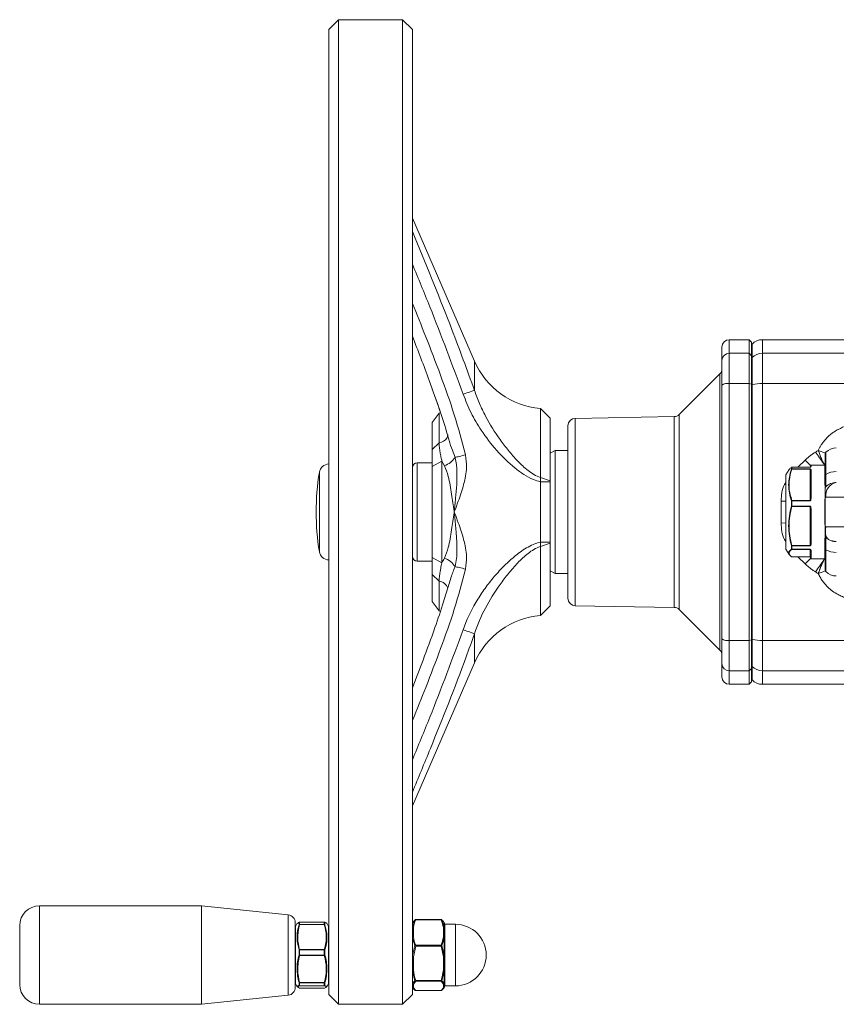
# Model space of a CAD drawing. Header units: millimetres. Extents: x -78 to 912, y -456 to 879.
# Tile 11 of 27: x -78 to 88, y 569 to 769. Entities that reach past the tile are written whole.
import ezdxf

# ---------------------------------------------------------------- set-up
doc = ezdxf.new("R2010")
doc.units = ezdxf.units.MM

msp = doc.modelspace()

# ---------------------------------------------------------------- linework, layer by layer
at = {"color": 7, "linetype": 'Continuous', "lineweight": 15}
for p, q in [((-12.7, 769.31), (-14.7, 767.31)), ((0.3, 769.31), (-12.7, 769.31)), ((-12.7, 769.31), (-12.7, 669.31)), ((2.3, 767.31), (0.3, 769.31)), ((0.3, 569.31), (0.3, 769.31)), ((-14.7, 669.31), (-14.7, 767.31)), ((2.3, 767.31), (2.3, 571.31)), ((14.91, 699.93), (2.3, 728.97)), ((70.7, 704.31), (66.7, 704.31)), ((71.2, 703.81), (70.7, 704.31)), ((70.7, 701.55), (70.7, 704.31)), ((113.7, 704.31), (73.44, 704.31)), ((65.2, 700.09), (65.2, 702.81)), ((71.2, 703.81), (71.2, 701.06)), ((71.32, 703.43), (71.2, 703.31)), ((65.2, 695.09), (65.2, 700.09)), ((66.7, 701.55), (66.7, 695.4)), ((70.7, 701.55), (66.7, 701.55)), ((70.7, 695.4), (70.7, 701.55)), ((70.7, 701.55), (71.2, 701.06)), ((71.2, 701.06), (71.2, 695.3)), ((71.2, 700.58), (71.32, 700.69)), ((71.32, 700.69), (71.32, 695.22)), ((73.44, 701.55), (73.44, 695.4)), ((73.44, 701.55), (110.15, 701.55)), ((64.76, 697.37), (56.51, 689.12)), ((65.2, 643.53), (65.2, 695.09)), ((66.7, 695.4), (66.7, 643.21)), ((70.7, 695.4), (66.7, 695.4)), ((70.7, 643.21), (70.7, 695.4)), ((71.2, 695.3), (70.7, 695.4)), ((71.2, 695.3), (71.2, 643.32)), ((71.2, 695.19), (71.32, 695.22)), ((71.32, 695.22), (71.32, 643.4)), ((73.44, 695.4), (73.44, 643.21)), ((73.44, 695.4), (105.65, 695.4)), ((30.3, 688.36), (28.3, 690.36)), ((28.3, 676.32), (28.3, 690.36)), ((7.72, 689.41), (6.3, 687.5)), ((8, 689.51), (7.72, 689.41)), ((7.72, 689.41), (7.72, 683.37)), ((30.3, 688.36), (30.3, 675.65)), ((55.48, 688.68), (35.37, 688.33)), ((6.3, 682.03), (6.3, 687.5)), ((33.9, 669.31), (33.9, 686.83)), ((6.3, 682.03), (7.72, 683.37)), ((31.3, 681.81), (30.3, 681.23)), ((33.9, 681.81), (31.3, 681.81)), ((31.3, 681.81), (31.3, 669.31)), ((86.32, 681.43), (86.2, 681.31)), ((86.2, 676.89), (86.2, 681.31)), ((6.3, 679.31), (3.3, 679.31)), ((6.3, 678.57), (8.3, 679.6)), ((6.3, 660.04), (6.3, 678.57)), ((8.3, 679.6), (8.3, 659.01)), ((8.82, 678.7), (8.3, 679.6)), ((79.32, 678.01), (79.32, 678.38)), ((83.1, 678.43), (79.41, 678.43)), ((79.41, 678.43), (79.41, 678.06)), ((83.1, 678.43), (79.41, 678.43)), ((79.41, 678.06), (83.1, 678.06)), ((79.41, 678.03), (79.41, 678.06)), ((83.1, 678.03), (79.41, 678.03)), ((83.1, 678.03), (83.1, 678.06)), ((83.1, 671.61), (83.1, 678.03)), ((83.2, 678.45), (83.2, 678.71)), ((86.1, 678.81), (83.3, 678.81)), ((30.3, 675.65), (28.3, 676.32)), ((78.2, 670.66), (78.2, 676.78)), ((78.83, 677.91), (78.21, 676.83)), ((83.2, 672), (83.2, 677.77)), ((83.3, 677.86), (83.3, 672.03)), ((86.2, 676.89), (86.32, 676.96)), ((86.2, 674.49), (86.2, 676.89)), ((30.3, 675.44), (28.3, 675.44)), ((28.3, 663.17), (28.3, 675.44)), ((30.3, 675.44), (30.3, 663.17)), ((86.2, 674.31), (86.32, 674.43)), ((86.32, 672.31), (86.2, 672.19)), ((86.2, 666.43), (86.2, 672.19)), ((86.32, 672.31), (90.44, 672.31)), ((77.2, 667.08), (77.2, 671.54)), ((78.2, 661.83), (78.2, 670.66)), ((79.32, 670.48), (79.32, 671.56)), ((79.41, 671.57), (79.41, 671.61)), ((79.41, 671.61), (83.1, 671.61)), ((79.41, 671.57), (79.41, 670.48)), ((83.1, 671.57), (79.41, 671.57)), ((79.41, 670.48), (83.1, 670.48)), ((79.41, 670.44), (79.41, 670.48)), ((83.1, 670.44), (79.41, 670.44)), ((83.1, 671.57), (83.1, 671.61)), ((83.1, 670.44), (83.1, 670.48)), ((83.1, 662.49), (83.1, 670.44)), ((83.2, 662.85), (83.2, 670)), ((83.3, 670.01), (83.3, 662.78)), ((-14.7, 571.31), (-14.7, 669.31)), ((-12.7, 669.31), (-12.7, 569.31)), ((31.3, 669.31), (31.3, 656.81)), ((33.9, 651.78), (33.9, 669.31)), ((86.32, 666.31), (86.2, 666.43)), ((90.44, 666.31), (86.32, 666.31)), ((86.32, 664.19), (86.2, 664.31)), ((86.2, 661.73), (86.2, 664.31)), ((86.32, 664.19), (86.32, 661.65)), ((30.3, 663.17), (28.3, 663.17)), ((30.3, 662.96), (28.3, 662.29)), ((28.3, 648.26), (28.3, 662.29)), ((30.3, 662.96), (30.3, 650.26)), ((79.32, 661.77), (79.32, 662.48)), ((79.41, 662.49), (83.1, 662.49)), ((79.41, 662.45), (79.41, 662.49)), ((79.41, 662.45), (79.41, 661.73)), ((83.1, 662.45), (79.41, 662.45)), ((83.1, 662.45), (83.1, 662.49)), ((8.3, 659.01), (6.3, 660.04)), ((78.21, 661.78), (78.83, 660.7)), ((79.41, 661.73), (83.1, 661.73)), ((79.41, 661.71), (79.41, 661.73)), ((83.1, 661.71), (79.41, 661.71)), ((79.41, 660.18), (83.1, 660.18)), ((79.41, 660.18), (83.1, 660.18)), ((83.1, 661.71), (83.1, 661.73)), ((83.1, 660.18), (83.1, 661.71)), ((83.1, 660.18), (83.1, 660.18)), ((83.2, 659.91), (83.2, 661.54)), ((86.32, 661.65), (86.2, 661.73)), ((86.2, 657.31), (86.2, 661.73)), ((3.3, 659.31), (6.3, 659.31)), ((83.3, 659.81), (86.1, 659.81)), ((7.72, 655.25), (6.3, 656.59)), ((6.3, 651.12), (6.3, 656.59)), ((30.3, 657.38), (31.3, 656.81)), ((31.3, 656.81), (33.9, 656.81)), ((86.2, 657.31), (86.32, 657.19)), ((7.72, 655.25), (7.72, 649.2)), ((6.3, 651.12), (7.72, 649.2)), ((28.3, 648.26), (30.3, 650.26)), ((35.37, 650.28), (55.48, 649.93)), ((7.72, 649.2), (8, 649.1)), ((56.51, 649.49), (64.76, 641.25)), ((65.2, 638.53), (65.2, 643.53)), ((70.7, 643.21), (66.7, 643.21)), ((66.7, 643.21), (66.7, 637.06)), ((71.2, 643.32), (70.7, 643.21)), ((70.7, 637.06), (70.7, 643.21)), ((71.2, 643.42), (71.32, 643.4)), ((71.2, 643.32), (71.2, 637.55)), ((71.32, 637.92), (71.32, 643.4)), ((73.44, 643.21), (100.39, 643.21)), ((73.44, 643.21), (73.44, 637.06)), ((2.3, 609.65), (14.91, 638.68)), ((65.2, 635.81), (65.2, 638.53)), ((71.2, 638.04), (71.32, 637.92)), ((70.7, 637.06), (66.7, 637.06)), ((71.2, 637.55), (70.7, 637.06)), ((70.7, 634.31), (70.7, 637.06)), ((71.2, 637.55), (71.2, 634.81)), ((96.4, 637.06), (73.44, 637.06)), ((66.7, 634.31), (70.7, 634.31)), ((70.7, 634.31), (71.2, 634.81)), ((71.2, 635.31), (71.32, 635.19)), ((73.44, 634.31), (101.51, 634.31)), ((-40.53, 589.31), (-73.5, 589.31)), ((-22.94, 587.46), (-40.53, 589.31)), ((-40.53, 589.31), (-40.53, 569.31)), ((-15.6, 586.02), (-20.61, 586.02)), ((-20.61, 586.01), (-20.61, 585.54)), ((-15.6, 586.01), (-20.61, 586.01)), ((-15.6, 585.54), (-15.6, 586.01)), ((2.94, 586.48), (2.98, 586.53)), ((8.12, 586.54), (2.98, 586.54)), ((8.12, 586.48), (2.98, 586.48)), ((8.12, 586.53), (8.16, 586.48)), ((-77.5, 585.31), (-77.5, 573.31)), ((-21.5, 585.87), (-21.5, 572.75)), ((-21.12, 585.77), (-21.48, 585.14)), ((-20.74, 585.94), (-21.08, 585.75)), ((-20.74, 585.48), (-20.74, 585.94)), ((-20.61, 585.54), (-20.61, 585.5)), ((-20.61, 585.54), (-15.6, 585.54)), ((-15.6, 585.5), (-20.61, 585.5)), ((-15.6, 585.5), (-15.6, 585.54)), ((-15.47, 585.94), (-15.47, 585.48)), ((-14.72, 585.14), (-15.08, 585.76)), ((2.37, 585.93), (2.32, 585.85)), ((2.5, 584.88), (2.5, 582.95)), ((8.6, 584.58), (8.6, 584.88)), ((8.77, 585.85), (8.72, 585.94)), ((8.8, 585.75), (8.8, 584.74)), ((8.8, 584.74), (8.8, 584.44)), ((11.05, 585.56), (8.92, 585.56)), ((2.32, 582.86), (2.32, 579.01)), ((8.6, 582.95), (8.6, 583.25)), ((8.77, 579.01), (8.77, 582.86)), ((8.8, 583.11), (8.8, 582.81)), ((8.8, 582.81), (8.8, 579.01)), ((-20.74, 579.31), (-20.74, 580.36)), ((-20.61, 580.37), (-20.61, 580.43)), ((-20.61, 580.43), (-15.6, 580.43)), ((-20.61, 580.37), (-20.61, 579.31)), ((-15.6, 580.37), (-20.61, 580.37)), ((-15.6, 580.43), (-15.6, 580.37)), ((-15.6, 579.31), (-15.6, 580.37)), ((-15.47, 580.36), (-15.47, 579.31)), ((2.98, 581.15), (2.5, 578.96)), ((2.98, 581.15), (2.98, 581.35)), ((2.98, 581.35), (8.12, 581.35)), ((8.12, 581.15), (2.98, 581.15)), ((8.12, 581.15), (8.12, 581.35)), ((8.6, 578.96), (8.12, 581.15)), ((-20.61, 579.31), (-15.6, 579.31)), ((-20.61, 579.24), (-20.61, 579.31)), ((-15.6, 579.24), (-20.61, 579.24)), ((-15.6, 579.31), (-15.6, 579.24)), ((2.5, 578.96), (2.5, 576.32)), ((8.6, 578.55), (8.6, 578.96)), ((8.8, 579.01), (8.8, 578.6)), ((8.6, 576.32), (8.6, 576.73)), ((8.77, 573.49), (8.77, 576.32)), ((8.8, 576.78), (8.8, 576.37)), ((8.8, 576.37), (8.8, 573.58)), ((2.98, 574.12), (8.12, 574.12)), ((2.98, 574.12), (2.98, 573.98)), ((8.12, 574.12), (8.12, 573.98)), ((-21.48, 573.47), (-21.12, 572.84)), ((-20.74, 573.14), (-20.74, 573.73)), ((-20.61, 573.72), (-15.6, 573.72)), ((-20.61, 573.67), (-20.61, 573.72)), ((-15.6, 573.67), (-20.61, 573.67)), ((-20.61, 573.67), (-20.61, 573.07)), ((-20.61, 573.07), (-15.6, 573.07)), ((-20.61, 573.05), (-20.61, 573.07)), ((-15.6, 573.05), (-20.61, 573.05)), ((-20.61, 572.6), (-15.6, 572.6)), ((-20.61, 572.6), (-15.6, 572.6)), ((-15.6, 573.72), (-15.6, 573.67)), ((-15.6, 573.07), (-15.6, 573.67)), ((-15.6, 573.07), (-15.6, 573.05)), ((-15.47, 573.73), (-15.47, 573.14)), ((-15.08, 572.86), (-14.72, 573.47)), ((2.32, 572.76), (2.37, 572.68)), ((2.98, 573.98), (2.5, 573.39)), ((2.5, 573.39), (2.5, 572.68)), ((2.5, 572.68), (2.98, 572.08)), ((8.12, 573.98), (2.98, 573.98)), ((2.98, 572.08), (8.12, 572.08)), ((2.98, 572.08), (8.12, 572.08)), ((8.6, 573.39), (8.12, 573.98)), ((8.12, 572.08), (8.6, 572.68)), ((8.6, 573.28), (8.6, 573.39)), ((8.6, 572.68), (8.6, 572.79)), ((8.72, 572.68), (8.77, 572.76)), ((8.8, 573.58), (8.8, 573.47)), ((8.8, 572.98), (8.8, 572.87)), ((8.8, 572.87), (8.8, 572.86)), ((8.92, 573.06), (11.05, 573.06)), ((-40.53, 569.31), (-22.94, 571.16)), ((-14.7, 571.31), (-12.7, 569.31)), ((0.3, 569.31), (2.3, 571.31)), ((-73.5, 569.31), (-40.53, 569.31)), ((-12.7, 569.31), (0.3, 569.31))]:
    msp.add_line(p, q, dxfattribs=at)
at = {"color": 8, "linetype": 'Continuous', "lineweight": 15}
for p, q in [((66.7, 704.31), (66.7, 701.55)), ((73.44, 704.31), (73.44, 701.55)), ((71.32, 703.43), (71.32, 700.69)), ((14.91, 694.02), (14.91, 699.93)), ((64.76, 669.31), (64.76, 697.37)), ((35.37, 688.33), (35.37, 650.28)), ((55.48, 669.31), (55.48, 688.68)), ((56.51, 689.12), (56.51, 669.31)), ((84.78, 681.82), (86.28, 681.25)), ((86.32, 681.43), (86.32, 676.96)), ((3.3, 679.31), (3.3, 669.31)), ((79.41, 678.43), (79.41, 678.43)), ((80.64, 678.43), (82.08, 679.83)), ((83.1, 678.43), (83.1, 678.43)), ((83.3, 678.81), (83.3, 678.55)), ((86.08, 678.81), (85.97, 678.99)), ((86.22, 678.98), (85.97, 678.99)), ((86.1, 674.73), (86.1, 678.81)), ((-16.61, 677.38), (-16.61, 661.23)), ((78.21, 676.83), (78.21, 661.78)), ((86.32, 676.96), (86.32, 674.52)), ((77.2, 671.54), (78.2, 671.54)), ((86.1, 666.76), (86.1, 671.9)), ((3.3, 669.31), (3.3, 659.31)), ((55.48, 649.93), (55.48, 669.31)), ((56.51, 669.31), (56.51, 649.49)), ((64.76, 641.25), (64.76, 669.31)), ((77.2, 667.08), (78.2, 667.07)), ((86.1, 659.81), (86.1, 663.96)), ((79.41, 660.18), (79.41, 660.18)), ((82.08, 658.79), (80.64, 660.18)), ((83.3, 661.46), (83.3, 659.81)), ((86.32, 661.65), (86.32, 657.19)), ((85.97, 659.63), (86.07, 659.81)), ((14.91, 638.68), (14.91, 644.59)), ((66.7, 637.06), (66.7, 634.31)), ((71.32, 637.92), (71.32, 635.19)), ((73.44, 637.06), (73.44, 634.31)), ((-73.5, 589.31), (-73.5, 569.31)), ((-22.94, 587.46), (-22.94, 571.16)), ((-20.61, 586.01), (-20.61, 586.02)), ((-15.6, 586.02), (-15.6, 586.01)), ((2.98, 586.54), (2.98, 586.48)), ((8.12, 586.54), (8.12, 586.48)), ((-21.48, 585.14), (-21.48, 579.74)), ((-14.72, 579.74), (-14.72, 585.14)), ((2.32, 585.85), (2.32, 584.82)), ((8.77, 584.82), (8.77, 585.85)), ((8.92, 585.56), (8.92, 573.27)), ((11.05, 573.06), (11.05, 585.56)), ((-21.48, 579.74), (-21.48, 573.47)), ((-14.72, 573.47), (-14.72, 579.74)), ((2.32, 576.32), (2.32, 575.52)), ((2.32, 574.68), (2.32, 573.49)), ((-20.61, 572.6), (-20.61, 572.6)), ((-15.6, 572.6), (-15.6, 572.6)), ((2.32, 572.77), (2.32, 572.76)), ((2.98, 572.08), (2.98, 572.08)), ((8.12, 572.08), (8.12, 572.08)), ((8.77, 572.76), (8.77, 572.77)), ((8.92, 573.27), (8.92, 573.06))]:
    msp.add_line(p, q, dxfattribs=at)
at = {"color": 7, "linetype": 'Continuous', "lineweight": 15, "flags": 128}
for points in [[(14.91, 694.02), (14.79, 693.98), (14.6, 693.91), (14.36, 693.83), (14.07, 693.73), (13.75, 693.61), (13.39, 693.49), (13.01, 693.35), (12.62, 693.22)], [(10.96, 680.39), (11.13, 680.43), (11.34, 680.48), (11.58, 680.54), (11.85, 680.6), (12.14, 680.67), (12.45, 680.75), (12.77, 680.82), (13.1, 680.9)], [(83.2, 672), (83.2, 672), (83.2, 672.01), (83.21, 672.01), (83.23, 672.02), (83.24, 672.02), (83.26, 672.03), (83.28, 672.03), (83.3, 672.03)], [(10.96, 658.23), (11.13, 658.18), (11.34, 658.13), (11.58, 658.08), (11.85, 658.01), (12.14, 657.94), (12.45, 657.87), (12.77, 657.79), (13.1, 657.71)], [(14.91, 644.59), (14.79, 644.64), (14.6, 644.7), (14.36, 644.79), (14.07, 644.89), (13.75, 645), (13.39, 645.13), (13.01, 645.26), (12.62, 645.4)]]:
    msp.add_lwpolyline(points, dxfattribs=at)
at = {"color": 8, "linetype": 'Continuous', "lineweight": 15, "flags": 128}
for points in [[(7.72, 683.37), (8.21, 683.51), (8.64, 683.72), (9, 683.99), (9.27, 684.31), (9.44, 684.65), (9.5, 685.02), (9.5, 685.04)], [(82.08, 679.83), (83.02, 678.93), (83.21, 678.75)], [(82.08, 658.79), (83.02, 659.68), (83.21, 659.86)]]:
    msp.add_lwpolyline(points, dxfattribs=at)
at = {"color": 7, "linetype": 'Continuous', "lineweight": 15}
for centre, radius, start, end in [((66.7, 702.81), 1.5, 90, 180), ((73.44, 701.31), 3, 90, 135), ((66.68, 700.07), 1.48, 89.3692, 179.3549), ((73.43, 698.52), 3.03, 89.8942, 134.2103), ((29.58, 706.31), 16, 203.4781, 265.3854), ((63.7, 698.43), 1.5, 315, 0), ((66.34, 693.37), 2.06, 79.9881, 123.5927), ((73.32, 684.47), 10.93, 89.3499, 100.5328), ((35.4, 686.83), 1.5, 91, 180), ((55.45, 690.18), 1.5, 271, 315), ((88.44, 679.31), 3, 90, 135), ((7.31, 682.82), 4.38, 290.0578, 326.3353), ((-14.63, 677.06), 2, 91.9995, 170.7084), ((3.3, 678.31), 1, 90, 180), ((79.41, 678.33), 0.101, 89.5999, 148.4055), ((79.4, 678.34), 0.091, 124.9434, 153.4592), ((79.41, 677.96), 0.102, 89.2199, 146.8063), ((79.38, 677.94), 0.0925, 73.638, 130.8637), ((79.41, 678.33), 0.1, 90, 124.9806), ((83.3, 678.71), 0.1, 90, 180), ((83.3, 678.45), 0.0987, 89.2112, 179.2049), ((86.1, 678.71), 0.1, 0, 90), ((32.74, 669.31), 50, 170.7084, 189.2916), ((78.3, 676.78), 0.1, 150, 180), ((83.29, 677.77), 0.0954, 87.1569, 176.8562), ((88.36, 673.48), 4.03, 88.8915, 120.4292), ((87.03, 673.71), 1.01, 135.0348, 145.8373), ((88.97, 672.68), 2.68, 101.4213, 188.0498), ((89.65, 673.97), 3.72, 202.0785, 206.6109), ((79.43, 671.48), 0.136, 99.5458, 143.3739), ((79.4, 671.31), 0.255, 87.984, 107.6906), ((79.45, 670.64), 0.21, 232.2856, 258.4971), ((79.4, 670.01), 0.479, 88.892, 99.2961), ((83.27, 669.67), 0.344, 85.8568, 102.6311), ((79.36, 662.64), 0.157, 255.6882, 287.7809), ((79.41, 662.56), 0.111, 222.414, 272.3071), ((83.28, 662.87), 0.0889, 192.5247, 278.5257), ((-14.63, 661.56), 2, 189.2916, 268.0005), ((3.3, 660.31), 1, 180, 270), ((78.3, 661.83), 0.1, 180, 210), ((79.41, 661.84), 0.107, 218.7234, 271.864), ((79.42, 661.82), 0.102, 205.3208, 266.6283), ((79.4, 660.27), 0.091, 206.5408, 235.0566), ((79.41, 660.28), 0.1, 235.0194, 270), ((83.29, 661.55), 0.0926, 185.9444, 274.9146), ((88.36, 665.13), 4.04, 239.5744, 271.1049), ((7.31, 655.8), 4.38, 33.6648, 69.941), ((83.3, 659.91), 0.1, 180, 270), ((86.1, 659.91), 0.1, 270, 0), ((88.44, 659.31), 3, 225, 270), ((35.4, 651.78), 1.5, 180, 269), ((29.58, 632.31), 16, 94.6146, 156.5219), ((55.45, 648.43), 1.5, 45, 89), ((66.34, 645.25), 2.06, 236.4073, 280.0119), ((73.32, 654.14), 10.92, 259.4655, 270.6502), ((63.7, 640.19), 1.5, 0, 45), ((66.68, 638.54), 1.48, 180.6451, 270.6308), ((73.43, 640.1), 3.03, 225.7897, 270.1058), ((66.7, 635.81), 1.5, 180, 270), ((73.44, 637.31), 3, 225, 270), ((-73.5, 585.31), 4, 90, 180), ((-23.1, 585.87), 1.6, 0, 84), ((-20.61, 585.85), 0.152, 89.308, 147.1681), ((-20.61, 585.87), 0.143, 106.5753, 153.9167), ((-20.61, 585.87), 0.15, 90, 106.4077), ((-15.6, 585.87), 0.15, 73.5923, 90), ((-15.6, 585.85), 0.152, 32.8319, 90.692), ((-15.6, 585.87), 0.143, 26.0833, 73.4247), ((2.93, 586.32), 0.172, 73.212, 135.9735), ((2.96, 586.36), 0.173, 132.1228, 153.7264), ((2.98, 586.34), 0.2, 90, 132.116), ((8.12, 586.34), 0.2, 47.884, 90), ((8.17, 586.32), 0.172, 44.0303, 106.7866), ((8.14, 586.36), 0.173, 26.2752, 47.8966), ((-21.35, 585.07), 0.15, 150, 180), ((-20.61, 585.39), 0.155, 88.7112, 144.4084), ((-20.65, 585.35), 0.153, 73.009, 124.0049), ((-15.59, 585.39), 0.155, 35.5916, 91.2888), ((-15.55, 585.35), 0.153, 55.9951, 106.991), ((-14.85, 585.07), 0.15, 0, 30), ((2.5, 585.75), 0.2, 150, 180), ((2.47, 584.7), 0.179, 81.9911, 168.6583), ((2.45, 584.73), 0.149, 145.052, 179.6243), ((2.47, 584.68), 0.204, 81.7724, 134.988), ((8.62, 584.7), 0.179, 11.3417, 98.0089), ((8.63, 584.68), 0.204, 45.018, 98.2245), ((8.62, 584.4), 0.179, 11.3417, 98.0089), ((8.6, 585.75), 0.2, 0, 30), ((8.65, 584.73), 0.149, 0.3749, 34.9303), ((8.92, 585.68), 0.12, 180, 270), ((11.05, 579.31), 6.25, 0, 90), ((2.47, 582.77), 0.179, 81.9911, 168.6583), ((2.37, 582.8), 0.0756, 130.1147, 177.3353), ((2.51, 582.71), 0.242, 93.178, 140.3968), ((8.62, 583.07), 0.179, 11.3442, 98.0178), ((8.58, 582.71), 0.242, 39.6096, 86.8195), ((8.62, 582.77), 0.179, 11.3417, 98.0089), ((8.72, 582.8), 0.0756, 2.6609, 49.8638), ((-20.57, 580.21), 0.221, 99.6771, 139.1993), ((-20.62, 579.76), 0.607, 88.7131, 101.0426), ((-15.63, 580.21), 0.221, 40.8007, 80.3229), ((-15.58, 579.76), 0.607, 78.9574, 91.2869), ((3.02, 581.09), 0.262, 100.3292, 147.1282), ((3.1, 581.66), 0.517, 235.3391, 256.4873), ((8.07, 581.09), 0.262, 32.8766, 79.6705), ((8, 581.66), 0.517, 283.5134, 304.6565), ((-20.67, 608.3), 28.99, 269.8585, 270.1152), ((-20.56, 579.5), 0.26, 227.1314, 259.5808), ((-15.54, 608.3), 28.99, 269.8848, 270.1415), ((-15.64, 579.5), 0.26, 280.4192, 312.8686), ((2.32, 579.07), 0.0635, 247.9215, 272.6481), ((2.45, 579.19), 0.238, 229.8941, 281.3234), ((2.54, 579.46), 0.501, 244.5792, 265.222), ((8.56, 579.46), 0.501, 274.7797, 295.4167), ((8.64, 579.19), 0.238, 258.6766, 310.1059), ((8.64, 578.78), 0.238, 258.7043, 310.0942), ((8.77, 579.07), 0.0634, 267.3514, 292.0896), ((11.05, 579.31), 6.25, 270, 0), ((2.45, 576.55), 0.238, 229.8941, 281.3234), ((2.36, 576.37), 0.0604, 184.5178, 236.4182), ((2.43, 576.76), 0.45, 257.0086, 279.1872), ((8.64, 576.96), 0.238, 258.7043, 310.0942), ((8.64, 576.55), 0.238, 258.6766, 310.1059), ((8.67, 576.76), 0.451, 260.8144, 282.9895), ((8.74, 576.37), 0.0604, 303.6039, 355.4879), ((2.85, 574.5), 0.398, 263.6877, 288.9786), ((2.99, 574.19), 0.211, 204.5253, 264.9243), ((8.25, 574.5), 0.398, 251.022, 276.3127), ((8.1, 574.19), 0.211, 275.0757, 335.4701), ((-73.5, 573.31), 4, 180, 270), ((-23.1, 572.75), 1.6, 276, 0), ((-21.35, 573.55), 0.15, 180, 210), ((-20.66, 573.9), 0.187, 246.7632, 287.5106), ((-20.61, 573.83), 0.161, 219.4251, 271.9348), ((-20.61, 573.23), 0.155, 215.5606, 271.2988), ((-20.6, 573.2), 0.148, 205.4421, 268.3873), ((-20.61, 572.75), 0.15, 253.5923, 270), ((-20.61, 572.74), 0.141, 253.6163, 271.0836), ((-15.54, 573.9), 0.187, 252.4894, 293.2368), ((-15.59, 573.83), 0.161, 268.0652, 320.5749), ((-15.59, 573.23), 0.155, 268.7012, 324.4394), ((-15.6, 573.2), 0.148, 271.6127, 334.5579), ((-15.6, 572.75), 0.15, 270, 286.4077), ((-15.6, 572.74), 0.141, 268.9164, 286.3837), ((-14.85, 573.55), 0.15, 330, 0), ((2.46, 573.58), 0.163, 180.2342, 213.3582), ((2.49, 573.59), 0.197, 181.0288, 270.9954), ((2.49, 572.87), 0.197, 181.0288, 270.9954), ((2.5, 572.87), 0.199, 180.0016, 210.0495), ((2.5, 572.86), 0.2, 180, 210), ((2.5, 573.6), 0.207, 209.7437, 268.168), ((2.49, 572.87), 0.192, 210.9441, 272.489), ((2.96, 572.26), 0.174, 206.3614, 227.7894), ((2.98, 572.28), 0.2, 227.884, 270), ((8.12, 572.28), 0.2, 270, 312.116), ((8.14, 572.26), 0.174, 312.1911, 333.6371), ((8.6, 573.59), 0.197, 269.0046, 358.9712), ((8.59, 573.6), 0.207, 271.8345, 330.2495), ((8.6, 573.47), 0.197, 269.0046, 358.9712), ((8.6, 572.98), 0.197, 269.0046, 358.9712), ((8.6, 572.87), 0.197, 269.0046, 358.9712), ((8.61, 572.87), 0.192, 267.5137, 329.049), ((8.63, 573.58), 0.163, 326.6589, 359.7663), ((8.6, 572.87), 0.2, 329.9663, 359.9986), ((8.6, 572.86), 0.2, 330, 0), ((8.92, 572.94), 0.12, 90, 180)]:
    msp.add_arc(centre, radius, start, end, dxfattribs=at)
at = {"color": 8, "linetype": 'Continuous', "lineweight": 15}
for centre, radius, start, end in [((79.4, 660.28), 0.0922, 235.1383, 272.8962), ((7.51, 653.19), 2.07, 17.5697, 84.0585), ((2.96, 572.26), 0.179, 228.3117, 274.8222), ((8.13, 572.26), 0.179, 265.1636, 311.7025)]:
    msp.add_arc(centre, radius, start, end, dxfattribs=at)
for points, knots in [([(2.3, 726.25), (2.48, 725.81), (5.21, 719.21), (9.61, 708.54), (13.4, 698.15), (14.91, 694.02)], [0, 0, 0, 0, 0.041206, 0.619048, 1, 1, 1, 1]), ([(12.62, 693.22), (10.41, 699.16), (7.12, 708.03), (3.49, 716.77), (2.3, 719.66)], [0, 0, 0, 0, 0.669766, 1, 1, 1, 1]), ([(2.3, 711.66), (3.2, 709.46), (5.17, 704.63), (8.03, 697.11), (10.92, 689.11), (12.37, 683.64), (13.1, 680.9)], [0, 0, 0, 0, 0.218958, 0.479448, 0.73992, 1, 1, 1, 1]), ([(9.69, 684.1), (9.71, 684.01), (9.88, 683.27), (10.36, 682.03), (10.78, 680.88), (10.96, 680.39)], [0, 0, 0, 0, 0.075458, 0.606627, 1, 1, 1, 1]), ([(77.2, 671.54), (77.24, 672.11), (77.33, 673.25), (77.65, 674.58), (78.1, 675.18), (78.2, 675.31)], [0, 0, 0, 0, 0.43744, 0.872036, 1, 1, 1, 1]), ([(78.2, 663.3), (78.1, 663.44), (77.65, 664.03), (77.33, 665.36), (77.24, 666.5), (77.2, 667.08)], [0, 0, 0, 0, 0.128008, 0.562554, 1, 1, 1, 1]), ([(10.96, 658.23), (10.67, 657.47), (10.2, 656.24), (9.85, 655.02), (9.71, 654.55)], [0, 0, 0, 0, 0.616419, 1, 1, 1, 1]), ([(13.1, 657.71), (12.38, 654.99), (10.93, 649.54), (8.06, 641.58), (5.2, 634.05), (3.21, 629.2), (2.3, 626.96)], [0, 0, 0, 0, 0.258874, 0.518133, 0.777412, 1, 1, 1, 1]), ([(86.27, 657.36), (86.26, 657.36), (85.82, 657.21), (85.29, 657), (84.78, 656.8)], [0, 0, 0, 0, 0.019994, 1, 1, 1, 1]), ([(2.3, 618.96), (3.49, 621.84), (7.12, 630.58), (10.41, 639.45), (12.62, 645.4)], [0, 0, 0, 0, 0.3297522, 1, 1, 1, 1]), ([(14.91, 644.59), (14.35, 643.02), (11.57, 635.17), (7.28, 624.46), (3.52, 615.34), (2.3, 612.39)], [0, 0, 0, 0, 0.144553, 0.722863, 1, 1, 1, 1])]:
    msp.add_open_spline(points, degree=3, knots=knots, dxfattribs=at)
at = {"color": 7, "linetype": 'Continuous', "lineweight": 15}
for points, knots in [([(2.3, 705.05), (3.45, 702.04), (5.38, 697.04), (7.74, 690.34), (9.07, 686.37), (9.59, 684.39), (9.67, 684.1)], [0, 0, 0, 0, 0.4350864, 0.7234552, 0.9590338, 1, 1, 1, 1]), ([(6.32, 694.29), (6.86, 692.83), (7.45, 691.25), (7.95, 689.65), (7.99, 689.53)], [0, 0, 0, 0, 0.926693, 1, 1, 1, 1]), ([(14.91, 694.02), (15.21, 693.12), (15.54, 692.23), (16.3, 690.49), (16.71, 689.63), (18.04, 687.12), (19.03, 685.53), (20.67, 683.24), (21.24, 682.5), (22.42, 681.04), (23.04, 680.34), (24.02, 679.31), (24.36, 678.98), (25.06, 678.33), (25.42, 678.02), (26.18, 677.43), (26.57, 677.15), (27.4, 676.67), (27.84, 676.46), (28.3, 676.32)], [0, 0, 0, 0, 0.125, 0.125, 0.25, 0.25, 0.5, 0.5, 0.625, 0.625, 0.75, 0.75, 0.8125, 0.8125, 0.875, 0.875, 0.9375, 0.9375, 1, 1, 1, 1]), ([(28.3, 675.44), (27.82, 675.58), (26.63, 675.91), (24.91, 676.9), (22.35, 678.81), (19.34, 681.75), (16.42, 685.58), (14.12, 689.41), (13.12, 691.95), (12.62, 693.22)], [0, 0, 0, 0, 0.061007, 0.151157, 0.241609, 0.453329, 0.665302, 0.832697, 1, 1, 1, 1]), ([(84.78, 681.82), (84.82, 681.9), (84.9, 682.07), (85.02, 682.32), (85.16, 682.57), (85.31, 682.82), (85.47, 683.07), (85.74, 683.47), (86.13, 683.98), (86.7, 684.58), (87.34, 685.13), (88.05, 685.63), (89.12, 686.27), (90.27, 686.76), (91.41, 687.17), (91.94, 687.35), (92.2, 687.44)], [0, 0, 0, 0, 0.02878, 0.057992, 0.087673, 0.117858, 0.148582, 0.179875, 0.267716, 0.350673, 0.437842, 0.528012, 0.621898, 0.826482, 0.915086, 1, 1, 1, 1]), ([(6.3, 678.57), (6.3, 678.95), (6.3, 679.55), (6.3, 680.31), (6.3, 680.84), (6.3, 681.28), (6.3, 681.67), (6.3, 681.91), (6.3, 682.03)], [0, 0, 0, 0, 0.311128, 0.500911, 0.637751, 0.766393, 0.887055, 1, 1, 1, 1]), ([(7.72, 683.37), (7.72, 683.3), (7.73, 683.16), (7.74, 682.94), (7.76, 682.71), (7.78, 682.48), (7.81, 682.24), (7.84, 681.99), (7.88, 681.73), (7.96, 681.24), (8.1, 680.53), (8.23, 679.9), (8.3, 679.6)], [0, 0, 0, 0, 0.061786, 0.124324, 0.187822, 0.252439, 0.318288, 0.385452, 0.453985, 0.523925, 0.772556, 1, 1, 1, 1]), ([(13.1, 680.9), (13.2, 680.06), (13.45, 678.04), (12.77, 674.86), (11.78, 671.89), (11.09, 670.05), (10.81, 669.32), (10.81, 669.31)], [0, 0, 0, 0, 0.21163, 0.506788, 0.803578, 0.99779, 1, 1, 1, 1]), ([(10.96, 680.39), (11.03, 680.16), (11.08, 679.94), (11.17, 679.49), (11.2, 679.26), (11.29, 678.58), (11.32, 678.12), (11.36, 677.2), (11.36, 676.74), (11.34, 675.81), (11.32, 675.35), (11.25, 673.96), (11.17, 673.03), (11.04, 671.64), (11, 671.17), (10.9, 670.24), (10.85, 669.77), (10.81, 669.31)], [0, 0, 0, 0, 0.0625, 0.0625, 0.125, 0.125, 0.25, 0.25, 0.375, 0.375, 0.5, 0.5, 0.75, 0.75, 0.875, 0.875, 1, 1, 1, 1]), ([(82.08, 679.83), (82.15, 679.9), (82.29, 680.04), (82.52, 680.24), (82.76, 680.44), (83, 680.63), (83.24, 680.82), (83.49, 681), (83.81, 681.21), (84.04, 681.37), (84.2, 681.47)], [0, 0, 0, 0, 0.112766, 0.226422, 0.341062, 0.456777, 0.573655, 0.683007, 0.798427, 1, 1, 1, 1]), ([(85.97, 678.99), (85.92, 679.05), (85.62, 679.47), (85.03, 680.28), (84.46, 681.09), (84.2, 681.47)], [0, 0, 0, 0, 0.09426, 0.572148, 1, 1, 1, 1]), ([(85.97, 678.99), (85.95, 679.04), (85.9, 679.15), (85.81, 679.33), (85.7, 679.54), (85.57, 679.83), (85.41, 680.17), (85.24, 680.57), (85.08, 680.97), (84.93, 681.39), (84.83, 681.68), (84.78, 681.82)], [0, 0, 0, 0, 0.061945, 0.134426, 0.217009, 0.314729, 0.456579, 0.592041, 0.723291, 0.864399, 1, 1, 1, 1]), ([(10.81, 669.31), (10.81, 669.32), (10.8, 669.38), (10.63, 670.58), (10.25, 673.04), (9.79, 676.2), (9.09, 678), (8.82, 678.7)], [0, 0, 0, 0, 0.0030275, 0.0179873, 0.3660774, 0.7500726, 1, 1, 1, 1]), ([(79.32, 671.56), (79.14, 672.09), (79, 672.62), (78.8, 673.7), (78.75, 674.25), (78.75, 675.34), (78.8, 675.88), (79, 676.95), (79.14, 677.49), (79.32, 678.01)], [0, 0, 0, 0, 0.25, 0.25, 0.5, 0.5, 0.75, 0.75, 1, 1, 1, 1]), ([(79.41, 678.03), (79.37, 677.9), (79.14, 677.21), (78.85, 675.92), (78.77, 673.88), (79.17, 672.46), (79.41, 671.61)], [0, 0, 0, 0, 0.063872, 0.330237, 0.601969, 1, 1, 1, 1]), ([(79.32, 678.38), (79.14, 678.25), (78.92, 678.1), (78.87, 677.93), (78.85, 677.9)], [0, 0, 0, 0, 0.802169, 1, 1, 1, 1]), ([(83.1, 678.43), (83.12, 678.43), (83.14, 678.43), (83.18, 678.44), (83.19, 678.44), (83.23, 678.46), (83.25, 678.47), (83.29, 678.51), (83.3, 678.53), (83.3, 678.55)], [0, 0, 0, 0, 0.125, 0.125, 0.25, 0.25, 0.5, 0.5, 1, 1, 1, 1]), ([(83.2, 678.45), (83.19, 678.45), (83.19, 678.44), (83.16, 678.44), (83.14, 678.43), (83.12, 678.43), (83.11, 678.43), (83.1, 678.43), (83.1, 678.43), (83.1, 678.43)], [0, 0, 0, 0, 0.543636, 0.799127, 0.878779, 0.948209, 0.972174, 0.98706, 1, 1, 1, 1]), ([(83.1, 678.06), (83.11, 678.06), (83.13, 678.06), (83.17, 678.05), (83.22, 678.02), (83.28, 677.97), (83.3, 677.91), (83.3, 677.87), (83.3, 677.86)], [0, 0, 0, 0, 0.059246, 0.132485, 0.249058, 0.477054, 0.971274, 1, 1, 1, 1]), ([(83.1, 678.03), (83.11, 678.03), (83.12, 678.03), (83.13, 678.02), (83.13, 678.02), (83.15, 678), (83.15, 677.99), (83.17, 677.96), (83.18, 677.94), (83.19, 677.87), (83.2, 677.82), (83.2, 677.77)], [0, 0, 0, 0, 0.0625, 0.0625, 0.125, 0.125, 0.25, 0.25, 0.5, 0.5, 1, 1, 1, 1]), ([(28.3, 675.44), (28.3, 675.49), (28.3, 675.59), (28.3, 675.73), (28.3, 675.88), (28.3, 676.03), (28.3, 676.17), (28.3, 676.27), (28.3, 676.32)], [0, 0, 0, 0, 0.159765, 0.322198, 0.487365, 0.655334, 0.826185, 1, 1, 1, 1]), ([(30.3, 675.65), (30.3, 675.62), (30.3, 675.57), (30.3, 675.5), (30.3, 675.46), (30.3, 675.44)], [0, 0, 0, 0, 0.492599, 0.745311, 1, 1, 1, 1]), ([(86.2, 672.58), (86.2, 672.62), (86.2, 672.7), (86.2, 672.82), (86.2, 672.94), (86.2, 673.06), (86.2, 673.24), (86.2, 673.47), (86.2, 673.72), (86.2, 673.94), (86.2, 674.09), (86.2, 674.19), (86.2, 674.25), (86.2, 674.27), (86.2, 674.28)], [0, 0, 0, 0, 0.048957, 0.097576, 0.14605, 0.194575, 0.243347, 0.371586, 0.500033, 0.628269, 0.756719, 0.83782, 0.918611, 1, 1, 1, 1]), ([(86.32, 674.43), (86.6, 674.71), (86.93, 674.93), (87.65, 675.23), (88.05, 675.31), (88.44, 675.31)], [0, 0, 0, 0, 0.5, 0.5, 1, 1, 1, 1]), ([(83.1, 671.57), (83.12, 671.57), (83.14, 671.58), (83.18, 671.61), (83.19, 671.62), (83.23, 671.68), (83.25, 671.72), (83.29, 671.85), (83.3, 671.94), (83.3, 672.03)], [0, 0, 0, 0, 0.125, 0.125, 0.25, 0.25, 0.5, 0.5, 1, 1, 1, 1]), ([(86.2, 672.19), (86.2, 672.25), (86.2, 672.38), (86.2, 672.51), (86.2, 672.58)], [0, 0, 0, 0, 0.507776, 1, 1, 1, 1]), ([(79.32, 662.48), (79.14, 663.14), (79, 663.8), (78.8, 665.14), (78.75, 665.81), (78.75, 667.16), (78.8, 667.83), (79, 669.16), (79.14, 669.82), (79.32, 670.48)], [0, 0, 0, 0, 0.25, 0.25, 0.5, 0.5, 0.75, 0.75, 1, 1, 1, 1]), ([(79.41, 670.44), (79.23, 669.79), (79.08, 669.13), (78.89, 667.81), (78.83, 667.14), (78.83, 665.8), (78.89, 665.13), (79.08, 663.8), (79.23, 663.14), (79.41, 662.49)], [0, 0, 0, 0, 0.25, 0.25, 0.5, 0.5, 0.75, 0.75, 1, 1, 1, 1]), ([(83.1, 671.61), (83.1, 671.61), (83.1, 671.61), (83.11, 671.61), (83.12, 671.62), (83.14, 671.64), (83.16, 671.7), (83.19, 671.81), (83.19, 671.92), (83.2, 672)], [0, 0, 0, 0, 0.012933, 0.02783, 0.0518, 0.121226, 0.200863, 0.456387, 1, 1, 1, 1]), ([(83.3, 670.01), (83.3, 670.1), (83.29, 670.2), (83.25, 670.33), (83.23, 670.37), (83.19, 670.43), (83.18, 670.45), (83.14, 670.47), (83.12, 670.48), (83.1, 670.48)], [0, 0, 0, 0, 0.5, 0.5, 0.75, 0.75, 0.875, 0.875, 1, 1, 1, 1]), ([(83.1, 670.44), (83.11, 670.44), (83.12, 670.43), (83.13, 670.42), (83.13, 670.41), (83.15, 670.38), (83.15, 670.37), (83.17, 670.31), (83.18, 670.27), (83.19, 670.16), (83.2, 670.08), (83.2, 670)], [0, 0, 0, 0, 0.0625, 0.0625, 0.125, 0.125, 0.25, 0.25, 0.5, 0.5, 1, 1, 1, 1]), ([(8.82, 659.91), (9.09, 660.62), (9.79, 662.42), (10.25, 665.57), (10.63, 668.03), (10.8, 669.24), (10.81, 669.3), (10.81, 669.31)], [0, 0, 0, 0, 0.249925, 0.63392, 0.982013, 0.99697, 1, 1, 1, 1]), ([(10.81, 669.31), (10.81, 669.3), (10.81, 669.24), (10.85, 668.93), (10.98, 667.62), (11.23, 665.08), (11.38, 662.23), (11.33, 659.85), (11.08, 658.77), (10.96, 658.23)], [0, 0, 0, 0, 0.002807, 0.015867, 0.083131, 0.353528, 0.700257, 0.850537, 1, 1, 1, 1]), ([(10.81, 669.31), (10.81, 669.3), (11.09, 668.57), (11.78, 666.72), (12.77, 663.76), (13.45, 660.57), (13.2, 658.56), (13.1, 657.71)], [0, 0, 0, 0, 0.002213, 0.196424, 0.493214, 0.788372, 1, 1, 1, 1]), ([(86.2, 664.31), (86.2, 664.31), (86.2, 664.31), (86.2, 664.33), (86.2, 664.35), (86.2, 664.39), (86.2, 664.46), (86.2, 664.6), (86.2, 664.86), (86.2, 665.2), (86.2, 665.54), (86.2, 665.86), (86.2, 666.14), (86.2, 666.33), (86.2, 666.43)], [0, 0, 0, 0, 0.05303, 0.104379, 0.154247, 0.202851, 0.250425, 0.377401, 0.500039, 0.622522, 0.749653, 0.82939, 0.912503, 1, 1, 1, 1]), ([(86.32, 666.31), (86.31, 666.25), (86.28, 666.15), (86.26, 666), (86.24, 665.87), (86.23, 665.76), (86.22, 665.67), (86.22, 665.59), (86.21, 665.45), (86.21, 665.25), (86.24, 664.96), (86.29, 664.67), (86.37, 664.38), (86.48, 664.14), (86.57, 664), (86.61, 663.93)], [0, 0, 0, 0, 0.060044, 0.113964, 0.161761, 0.203434, 0.238983, 0.268408, 0.291708, 0.39458, 0.500094, 0.634911, 0.763131, 0.884806, 1, 1, 1, 1]), ([(12.62, 645.4), (13.29, 647.33), (14.16, 649.17), (15.7, 651.79), (16.25, 652.65), (17.43, 654.32), (18.05, 655.13), (19.35, 656.68), (20.03, 657.43), (21.45, 658.87), (22.19, 659.56), (23.36, 660.53), (23.76, 660.85), (24.59, 661.45), (25.02, 661.74), (25.9, 662.26), (26.36, 662.5), (27.3, 662.9), (27.8, 663.06), (28.3, 663.17)], [0, 0, 0, 0, 0.25, 0.25, 0.375, 0.375, 0.5, 0.5, 0.625, 0.625, 0.75, 0.75, 0.8125, 0.8125, 0.875, 0.875, 0.9375, 0.9375, 1, 1, 1, 1]), ([(28.3, 662.29), (27.83, 662.15), (27.4, 661.95), (26.58, 661.46), (26.18, 661.19), (25.43, 660.6), (25.07, 660.29), (24.37, 659.65), (24.04, 659.31), (23.05, 658.29), (22.42, 657.58), (21.22, 656.1), (20.65, 655.35), (19.01, 653.05), (18.01, 651.45), (16.26, 648.14), (15.51, 646.41), (14.91, 644.59)], [0, 0, 0, 0, 0.0625, 0.0625, 0.125, 0.125, 0.1875, 0.1875, 0.25, 0.25, 0.375, 0.375, 0.5, 0.5, 0.75, 0.75, 1, 1, 1, 1]), ([(28.3, 662.29), (28.3, 662.34), (28.3, 662.44), (28.3, 662.59), (28.3, 662.74), (28.3, 662.88), (28.3, 663.03), (28.3, 663.12), (28.3, 663.17)], [0, 0, 0, 0, 0.17392, 0.344833, 0.512822, 0.677967, 0.840338, 1, 1, 1, 1]), ([(83.2, 662.85), (83.2, 662.79), (83.19, 662.72), (83.18, 662.63), (83.17, 662.59), (83.15, 662.55), (83.15, 662.53), (83.13, 662.51), (83.13, 662.5), (83.12, 662.49), (83.11, 662.49), (83.1, 662.49)], [0, 0, 0, 0, 0.5, 0.5, 0.75, 0.75, 0.875, 0.875, 0.9375, 0.9375, 1, 1, 1, 1]), ([(83.3, 662.78), (83.29, 662.72), (83.28, 662.62), (83.23, 662.52), (83.18, 662.47), (83.15, 662.46), (83.12, 662.45), (83.1, 662.45), (83.1, 662.45)], [0, 0, 0, 0, 0.498214, 0.747016, 0.832996, 0.919322, 0.978335, 1, 1, 1, 1]), ([(88.44, 663.31), (88.38, 663.31), (88.27, 663.31), (88.1, 663.33), (87.95, 663.35), (87.81, 663.37), (87.69, 663.4), (87.58, 663.43), (87.4, 663.49), (87.16, 663.59), (86.87, 663.74), (86.7, 663.87), (86.61, 663.93)], [0, 0, 0, 0, 0.091914, 0.177004, 0.25527, 0.326712, 0.39133, 0.449124, 0.500094, 0.679318, 0.845935, 1, 1, 1, 1]), ([(6.3, 656.59), (6.3, 656.65), (6.3, 656.78), (6.3, 657), (6.3, 657.22), (6.3, 657.46), (6.3, 657.71), (6.3, 657.97), (6.3, 658.37), (6.3, 659.06), (6.3, 659.67), (6.3, 660.04)], [0, 0, 0, 0, 0.06393, 0.130275, 0.19909, 0.270423, 0.344319, 0.420818, 0.499955, 0.687335, 1, 1, 1, 1]), ([(79.32, 660.23), (79.16, 660.36), (78.84, 660.61), (78.72, 660.95), (78.81, 661.34), (79.11, 661.6), (79.32, 661.77)], [0, 0, 0, 0, 0.254636, 0.500183, 0.662669, 1, 1, 1, 1]), ([(79.41, 661.71), (79.13, 661.46), (78.71, 661.08), (78.93, 660.56), (79.25, 660.31), (79.41, 660.18)], [0, 0, 0, 0, 0.499344, 0.74499, 1, 1, 1, 1]), ([(83.1, 661.73), (83.11, 661.73), (83.13, 661.73), (83.17, 661.71), (83.22, 661.68), (83.28, 661.59), (83.3, 661.51), (83.3, 661.46), (83.3, 661.46)], [0, 0, 0, 0, 0.059248, 0.132485, 0.249048, 0.477065, 0.971298, 1, 1, 1, 1]), ([(83.1, 661.71), (83.1, 661.71), (83.11, 661.71), (83.12, 661.71), (83.14, 661.7), (83.16, 661.68), (83.18, 661.64), (83.19, 661.59), (83.2, 661.56), (83.2, 661.54), (83.2, 661.54)], [0, 0, 0, 0, 0.02178, 0.036888, 0.091722, 0.197026, 0.429937, 0.738042, 0.968363, 1, 1, 1, 1]), ([(8.3, 659.01), (8.26, 658.82), (8.17, 658.41), (8.04, 657.79), (7.93, 657.19), (7.84, 656.63), (7.78, 656.14), (7.73, 655.67), (7.73, 655.39), (7.72, 655.25)], [0, 0, 0, 0, 0.148561, 0.307126, 0.475245, 0.61395, 0.748177, 0.876734, 1, 1, 1, 1]), ([(84.2, 657.15), (84.05, 657.24), (83.81, 657.4), (83.5, 657.61), (83.19, 657.83), (82.84, 658.1), (82.45, 658.44), (82.2, 658.67), (82.08, 658.79)], [0, 0, 0, 0, 0.1986241, 0.3145022, 0.4233738, 0.6185854, 0.8106515, 1, 1, 1, 1]), ([(85.97, 659.63), (85.68, 659.23), (85.37, 658.8), (84.76, 657.96), (84.47, 657.54), (84.2, 657.15)], [0, 0, 0, 0, 0.5, 0.5, 1, 1, 1, 1]), ([(84.78, 656.8), (84.81, 656.87), (84.85, 657.01), (84.93, 657.22), (85, 657.43), (85.11, 657.71), (85.24, 658.05), (85.41, 658.44), (85.57, 658.79), (85.72, 659.1), (85.85, 659.37), (85.93, 659.55), (85.97, 659.63)], [0, 0, 0, 0, 0.066009, 0.13418, 0.20455, 0.277154, 0.408474, 0.543769, 0.687514, 0.783218, 0.902492, 1, 1, 1, 1]), ([(92.2, 651.18), (92.19, 651.18), (92.17, 651.19), (92.15, 651.19), (92.12, 651.2), (92.1, 651.21), (92.08, 651.22), (92.05, 651.23), (92.03, 651.23), (92, 651.24), (91.98, 651.25), (91.96, 651.26), (91.93, 651.27), (91.91, 651.27), (91.88, 651.28), (91.86, 651.29), (91.84, 651.3), (91.78, 651.32), (91.64, 651.36), (91.25, 651.5), (90.56, 651.74), (89.69, 652.1), (88.69, 652.58), (87.68, 653.21), (86.8, 653.93), (86.13, 654.63), (85.71, 655.19), (85.39, 655.66), (85.16, 656.04), (84.96, 656.41), (84.84, 656.67), (84.78, 656.8)], [0, 0, 0, 0, 0.002425, 0.005272, 0.008119, 0.010545, 0.012971, 0.015819, 0.01867, 0.021098, 0.023527, 0.026379, 0.029234, 0.031664, 0.034097, 0.036953, 0.0396, 0.042249, 0.0543, 0.084933, 0.173537, 0.280896, 0.378236, 0.517558, 0.649359, 0.73231, 0.820147, 0.866867, 0.912339, 0.956676, 1, 1, 1, 1]), ([(9.67, 654.56), (9.34, 653.4), (8.5, 650.46), (6.72, 645.36), (4.61, 639.54), (3.03, 635.49), (2.3, 633.62)], [0, 0, 0, 0, 0.162891, 0.413246, 0.728969, 1, 1, 1, 1]), ([(-20.99, 585.76), (-21, 585.77), (-21.08, 585.86), (-20.83, 585.94), (-20.61, 586.02)], [0, 0, 0, 0, 0.116971, 1, 1, 1, 1]), ([(-15.6, 586.02), (-15.48, 585.97), (-15.28, 585.9), (-15.14, 585.82), (-15.2, 585.79), (-15.2, 585.79)], [0, 0, 0, 0, 0.579136, 0.993558, 1, 1, 1, 1]), ([(2.32, 584.82), (2.33, 584.86), (2.4, 585.27), (2.56, 585.81), (2.75, 586.3), (2.8, 586.43)], [0, 0, 0, 0, 0.066307, 0.748096, 1, 1, 1, 1]), ([(2.8, 586.43), (2.77, 586.4), (2.59, 586.24), (2.44, 586.07), (2.37, 585.93), (2.37, 585.93)], [0, 0, 0, 0, 0.199438, 0.998206, 1, 1, 1, 1]), ([(8.29, 586.43), (8.33, 586.34), (8.51, 585.89), (8.67, 585.35), (8.76, 584.9), (8.77, 584.82)], [0, 0, 0, 0, 0.170161, 0.851658, 1, 1, 1, 1]), ([(8.71, 585.93), (8.64, 586.05), (8.53, 586.22), (8.35, 586.39), (8.29, 586.43)], [0, 0, 0, 0, 0.704573, 1, 1, 1, 1]), ([(-20.74, 580.36), (-20.93, 581.14), (-21.14, 582.04), (-21.14, 583.45), (-21.04, 584.39), (-20.82, 585.18), (-20.74, 585.48)], [0, 0, 0, 0, 0.456836, 0.52965, 0.821738, 1, 1, 1, 1]), ([(-20.61, 585.5), (-20.82, 584.58), (-21.21, 582.89), (-20.8, 581.2), (-20.61, 580.43)], [0, 0, 0, 0, 0.54249, 1, 1, 1, 1]), ([(-15.6, 580.43), (-15.38, 581.35), (-14.99, 583.04), (-15.41, 584.73), (-15.6, 585.5)], [0, 0, 0, 0, 0.54249, 1, 1, 1, 1]), ([(-15.09, 585.75), (-15.1, 585.77), (-15.13, 585.82), (-15.28, 585.88), (-15.42, 585.92), (-15.47, 585.94)], [0, 0, 0, 0, 0.313201, 0.768675, 1, 1, 1, 1]), ([(-15.47, 585.48), (-15.28, 584.7), (-15.06, 583.81), (-15.06, 582.39), (-15.17, 581.45), (-15.39, 580.66), (-15.47, 580.36)], [0, 0, 0, 0, 0.456839, 0.529654, 0.82174, 1, 1, 1, 1]), ([(8.6, 583.25), (8.6, 583.32), (8.6, 583.7), (8.6, 584.14), (8.6, 584.51), (8.6, 584.58)], [0, 0, 0, 0, 0.169905, 0.849532, 1, 1, 1, 1]), ([(8.8, 584.44), (8.8, 584.24), (8.8, 584.02), (8.8, 583.58), (8.8, 583.35), (8.8, 583.11)], [0, 0, 0, 0, 0.5, 0.5, 1, 1, 1, 1]), ([(2.8, 581.23), (2.77, 581.32), (2.59, 581.78), (2.42, 582.32), (2.34, 582.78), (2.32, 582.86)], [0, 0, 0, 0, 0.170159, 0.851661, 1, 1, 1, 1]), ([(2.32, 579.01), (2.33, 579.06), (2.4, 579.62), (2.56, 580.36), (2.75, 581.05), (2.8, 581.23)], [0, 0, 0, 0, 0.0663026, 0.7480955, 1, 1, 1, 1]), ([(-20.74, 573.73), (-20.86, 574.19), (-20.97, 574.64), (-21.1, 575.57), (-21.14, 576.04), (-21.14, 576.98), (-21.11, 577.45), (-20.97, 578.38), (-20.86, 578.85), (-20.74, 579.31)], [0, 0, 0, 0, 0.25, 0.25, 0.5, 0.5, 0.75, 0.75, 1, 1, 1, 1]), ([(-20.61, 579.24), (-20.82, 578.24), (-21.21, 576.4), (-20.8, 574.56), (-20.61, 573.72)], [0, 0, 0, 0, 0.542489, 1, 1, 1, 1]), ([(-15.6, 573.72), (-15.38, 574.72), (-14.99, 576.57), (-15.41, 578.4), (-15.6, 579.24)], [0, 0, 0, 0, 0.542489, 1, 1, 1, 1]), ([(-15.47, 579.31), (-15.34, 578.85), (-15.24, 578.39), (-15.1, 577.46), (-15.06, 576.99), (-15.06, 576.05), (-15.1, 575.58), (-15.24, 574.65), (-15.34, 574.19), (-15.47, 573.73)], [0, 0, 0, 0, 0.25, 0.25, 0.5, 0.5, 0.75, 0.75, 1, 1, 1, 1]), ([(8.6, 576.73), (8.6, 576.83), (8.6, 577.35), (8.6, 577.95), (8.6, 578.46), (8.6, 578.55)], [0, 0, 0, 0, 0.169903, 0.84953, 1, 1, 1, 1]), ([(8.8, 578.6), (8.8, 578.29), (8.8, 577.98), (8.8, 577.38), (8.8, 577.08), (8.8, 576.78)], [0, 0, 0, 0, 0.5, 0.5, 1, 1, 1, 1]), ([(2.8, 574.1), (2.77, 574.23), (2.59, 574.85), (2.42, 575.59), (2.34, 576.21), (2.32, 576.32)], [0, 0, 0, 0, 0.170158, 0.851668, 1, 1, 1, 1]), ([(2.32, 573.49), (2.33, 573.51), (2.4, 573.66), (2.56, 573.87), (2.75, 574.05), (2.8, 574.1)], [0, 0, 0, 0, 0.066302, 0.748098, 1, 1, 1, 1]), ([(-21.08, 572.87), (-21.1, 572.88), (-21.2, 572.92), (-21.08, 573), (-20.93, 573.07), (-20.79, 573.12), (-20.74, 573.14)], [0, 0, 0, 0, 0.132607, 0.494705, 0.829808, 1, 1, 1, 1]), ([(-20.61, 573.05), (-20.74, 573.01), (-20.95, 572.93), (-21.08, 572.78), (-20.8, 572.67), (-20.61, 572.6)], [0, 0, 0, 0, 0.291562, 0.500201, 1, 1, 1, 1]), ([(-15.6, 572.6), (-15.47, 572.64), (-15.25, 572.72), (-15.12, 572.87), (-15.4, 572.98), (-15.6, 573.05)], [0, 0, 0, 0, 0.291219, 0.50076, 1, 1, 1, 1]), ([(-15.47, 573.14), (-15.25, 573.06), (-15, 572.96), (-15.08, 572.88), (-15.09, 572.87)], [0, 0, 0, 0, 0.867112, 1, 1, 1, 1]), ([(2.8, 572.18), (2.77, 572.21), (2.59, 572.38), (2.42, 572.57), (2.34, 572.74), (2.32, 572.77)], [0, 0, 0, 0, 0.170158, 0.851656, 1, 1, 1, 1]), ([(8.77, 572.77), (8.76, 572.76), (8.69, 572.61), (8.54, 572.41), (8.34, 572.23), (8.29, 572.18)], [0, 0, 0, 0, 0.066303, 0.748098, 1, 1, 1, 1]), ([(8.6, 572.79), (8.6, 572.81), (8.6, 572.95), (8.6, 573.11), (8.6, 573.25), (8.6, 573.28)], [0, 0, 0, 0, 0.1504671, 0.8301023, 1, 1, 1, 1]), ([(8.8, 573.47), (8.8, 573.36), (8.8, 573.27), (8.8, 573.1), (8.8, 573.03), (8.8, 572.98)], [0, 0, 0, 0, 0.5, 0.5, 1, 1, 1, 1])]:
    msp.add_open_spline(points, degree=3, knots=knots, dxfattribs=at)
for points in [[(84.78, 681.82), (84.58, 681.71), (84.39, 681.59), (84.2, 681.47)], [(86.32, 664.19), (86.41, 664.09), (86.51, 664.01), (86.61, 663.93)], [(30.3, 663.17), (30.3, 663.1), (30.3, 663.03), (30.3, 662.96)], [(8.3, 659.01), (8.46, 659.31), (8.63, 659.61), (8.82, 659.91)], [(84.2, 657.15), (84.39, 657.02), (84.58, 656.91), (84.78, 656.8)], [(2.98, 586.48), (2.76, 585.95), (2.59, 585.42), (2.5, 584.88)], [(8.6, 584.88), (8.5, 585.42), (8.33, 585.95), (8.12, 586.48)], [(2.5, 582.95), (2.59, 582.41), (2.76, 581.87), (2.98, 581.35)], [(8.12, 581.35), (8.33, 581.87), (8.5, 582.41), (8.6, 582.95)], [(8.77, 582.86), (8.68, 582.31), (8.51, 581.77), (8.29, 581.23)], [(8.29, 581.23), (8.51, 580.5), (8.68, 579.76), (8.77, 579.01)], [(2.5, 576.32), (2.59, 575.57), (2.76, 574.84), (2.98, 574.12)], [(8.12, 574.12), (8.33, 574.84), (8.5, 575.57), (8.6, 576.32)], [(8.77, 576.32), (8.68, 575.57), (8.51, 574.83), (8.29, 574.1)], [(8.29, 574.1), (8.51, 573.9), (8.68, 573.7), (8.77, 573.49)]]:
    msp.add_open_spline(points, degree=3, dxfattribs=at)

doc.saveas('drawing.dxf')
